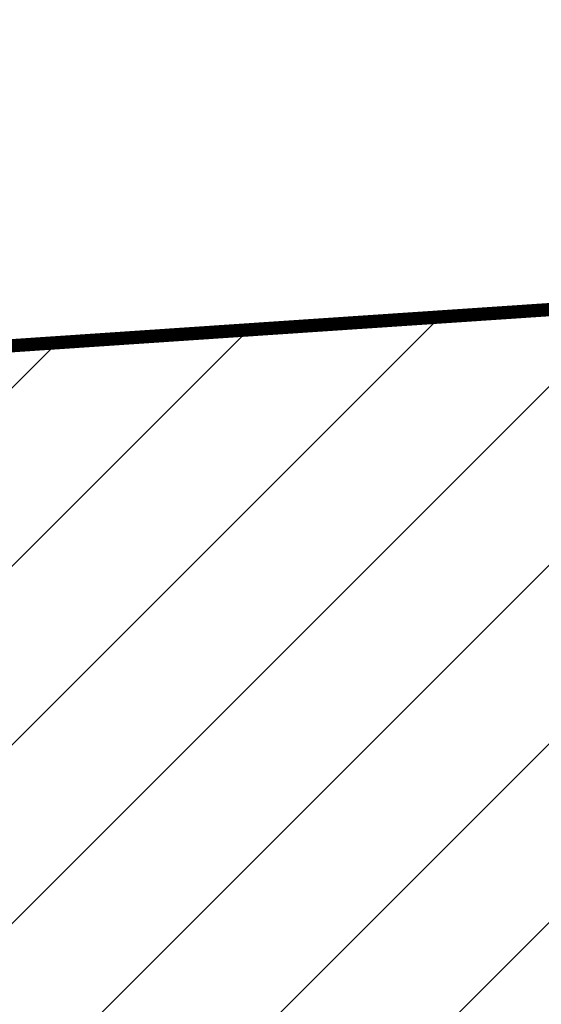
# Model space of a CAD drawing. Header units: millimetres. Extents: x 573132 to 957048, y 21042 to 318066.
# Tile 239 of 256: x 846119 to 848086, y 166811 to 170525. Entities that reach past the tile are written whole.
import ezdxf

# ---------------------------------------------------------------- set-up
doc = ezdxf.new("R2010")
doc.units = ezdxf.units.MM
doc.header["$LTSCALE"] = 2000
doc.layers.add('_NIBSC_A_parking-bays', color=7, linetype='Continuous')
doc.layers.add('_NIBSC_FM trees 3metre zone', color=210, linetype='Continuous')

msp = doc.modelspace()

# ---------------------------------------------------------------- hatches: boundary and pattern name
h = msp.add_hatch()
h.set_pattern_fill('ANSI31', color=0, scale=150)
h.set_pattern_definition([(45, (-83712.4, -15753.7), (-336.7596, 336.7596), [])])
h.paths.add_polyline_path([(863453.8, 159560.7), (862644.9, 170407.4), (814043.8, 167142.4), (814486.4, 161361.5), (812326.9, 161875.8), (812500.4, 156370.5), (814794.8, 157225.8), (815127.2, 151354.5), (845130.9, 153491.7), (844789, 158291.5), (848321, 158529.4), (848320.1, 158541.2)])
at = {"layer": '_NIBSC_FM trees 3metre zone'}
h = msp.add_hatch(dxfattribs=at)
h.set_pattern_fill('ANSI31', color=256, scale=1500)
h.set_pattern_definition([(45, (0, -300000), (-3367.596, 3367.596), [])])
h.paths.add_polyline_path([(593903.2, 232617.7), (679741.5, 243682.5), (730246.2, 249484.4), (739010, 251812.5), (755357.3, 259572.6), (798190.5, 265511.7), (811700.6, 266996.3), (863086.4, 275757), (876855.1, 143047.8), (913767.4, 142393.8), (912963.3, 130302.9), (912377.4, 121144.5), (904518.6, 98597.9), (903417.9, 94708.4), (895370.5, 63435.9), (848719, 56730), (841118.6, 53483.2), (784097.4, 45680.2), (763757.6, 42853.6), (670408.4, 24434.5), (665577.7, 34769.6), (663265.2, 39852.7), (610755, 158063.7), (608829.3, 162279.9), (603679.1, 173549.1), (597792.5, 194109.5)])
h.paths.add_polyline_path([(597181.3, 230015.5), (680104.5, 240704.4), (730805.4, 246528.9), (740047.1, 248984), (756226.7, 256664.5), (798560.4, 262534.3), (812116.9, 264024), (860432.9, 272261.3), (874145.3, 140095.4), (910565, 139450.1), (909969.7, 130498.2), (909409.7, 121745), (901656.3, 99500.9), (900521.5, 95490.8), (892963.6, 66120.8), (847902.5, 59643.5), (840311.6, 56400.8), (783687.5, 48652), (763260.4, 45813.4), (672131.7, 27832.4), (668302, 36025.9), (666001.5, 41082.8), (613490.4, 159295.9), (611558.1, 163526.3), (606501.3, 174591.3), (600750.4, 194677.7)], flags=16)

# ---------------------------------------------------------------- linework, layer by layer
at = {"color": 7, "const_width": 50}
msp.add_lwpolyline([(814043.8, 167142.4), (862644.9, 170407.4), (863453.8, 159560.7), (848320.1, 158541.2), (848677.9, 153744.4), (815127.2, 151354.5), (814794.8, 157225.8), (812500.4, 156370.5), (812326.9, 161875.8), (814486.4, 161361.5), (814043.8, 167142.4)], dxfattribs=at)
at = {"layer": '_NIBSC_A_parking-bays'}
msp.add_line((862677.6, 170435), (838027, 168747), dxfattribs=at)

doc.saveas('drawing.dxf')
